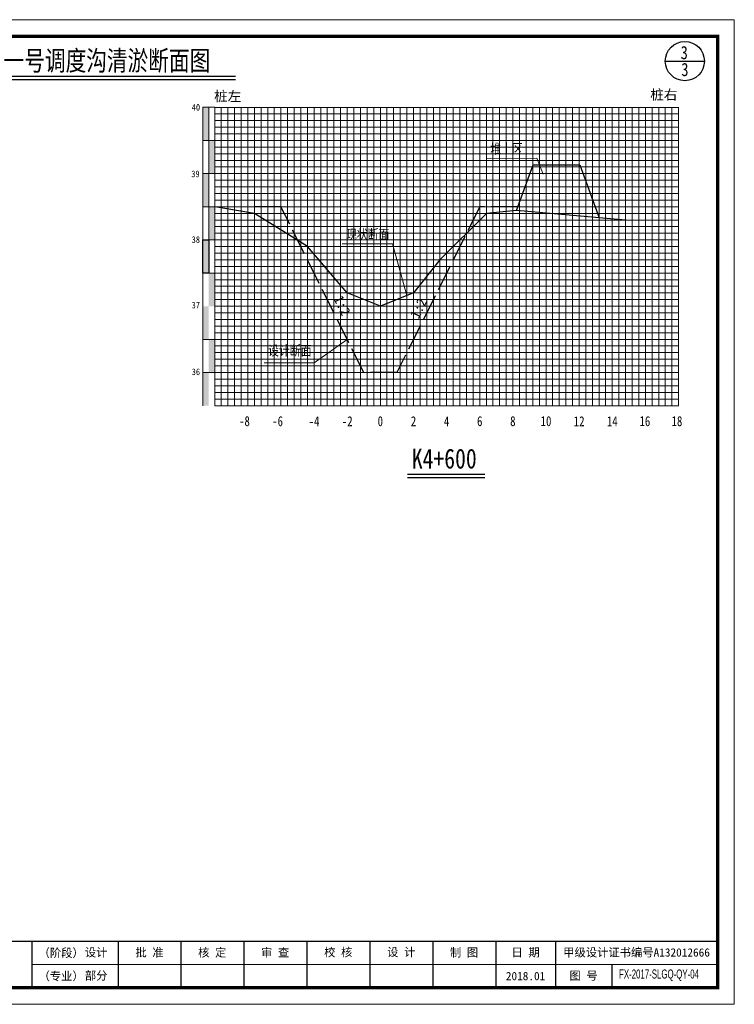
# Model space of a CAD drawing. Header units: millimetres. Extents: x -1851 to 142262423, y -629789 to 22327943.
# Tile 19 of 69: x 19218 to 19434, y 3403 to 3700. Entities that reach past the tile are written whole.
import ezdxf
from ezdxf.enums import TextEntityAlignment as Align

# ---------------------------------------------------------------- set-up
doc = ezdxf.new("R2010")
doc.units = ezdxf.units.MM
doc.linetypes.add('4415', pattern=[5, 4, -1])
for name, color, linetype, lineweight in [('2', 61, 'Continuous', 30), ('3', 8, 'Continuous', 5), ('dmx', 7, 'Continuous', 15), ('文字', 7, 'Continuous', 15)]:
    doc.layers.add(name, color=color, linetype=linetype, lineweight=lineweight)
for name, color, linetype in [('DIMTEX', 7, 'Continuous'), ('断面', 7, 'Continuous'), ('说明文字', 7, 'Continuous')]:
    doc.layers.add(name, color=color, linetype=linetype)
doc.styles.add('-仿宋_GB2312', font='FangSong_GB2312.ttf')
doc.styles.add('FSDB', font='tssdeng.shx', dxfattribs={"width": 0.7, "bigfont": 'hztxt.shx'})
doc.styles.add('LYJFS', font='times.ttf', dxfattribs={"width": 0.7})
doc.styles.add('STYLE2', font='txt', dxfattribs={"width": 0.8})
doc.styles.add('仿宋', font='FangSong_GB2312.ttf')
doc.styles.add('仿宋体', font='FangSong_GB2312.ttf', dxfattribs={"width": 0.8})
doc.styles.add('宋体', font='txt', dxfattribs={"height": 3.5})
doc.styles.add('等线体', font='simhei.ttf')

# ---------------------------------------------------------------- blocks, each defined once
blk = doc.blocks.new('tk')
at = {"lineweight": 0}
for p, q in [((6838.597780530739, 1139.229571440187), (7258.597780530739, 1139.229571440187)), ((7258.597780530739, 1139.229571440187), (7258.597780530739, 842.2295714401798)), ((7253.597780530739, 854.2295714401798), (7046.597780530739, 854.2295714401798)), ((7258.597780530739, 842.2295714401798), (6838.597780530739, 842.2295714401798))]:
    blk.add_line(p, q, dxfattribs=at)
for p, q in [((7046.597780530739, 861.2295714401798), (7046.597780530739, 847.2295714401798)), ((7072.597780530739, 861.2295714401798), (7072.597780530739, 847.2295714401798)), ((7091.597780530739, 861.2295714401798), (7091.597780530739, 847.2295714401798)), ((7110.597780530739, 861.2295714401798), (7110.597780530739, 847.2295714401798)), ((7129.597780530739, 861.2295714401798), (7129.597780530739, 847.2295714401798)), ((7148.597780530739, 861.2295714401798), (7148.597780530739, 847.2295714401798)), ((7167.597780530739, 861.2295714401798), (7167.597780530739, 847.2295714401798)), ((7186.597780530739, 861.2295714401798), (7186.597780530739, 847.2295714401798)), ((7204.597780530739, 861.2295714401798), (7204.597780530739, 847.2295714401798)), ((7221.597780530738, 854.2295714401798), (7221.597780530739, 847.2295714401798))]:
    blk.add_line(p, q)
at = {"lineweight": 0, "const_width": 1}
blk.add_lwpolyline([(6863.597780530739, 1134.229571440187), (7253.597780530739, 1134.229571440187), (7253.597780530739, 847.2295714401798), (6863.597780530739, 847.2295714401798)], close=True, dxfattribs=at)
at = {"lineweight": 0, "const_width": 0.4}
blk.add_lwpolyline([(7253.597780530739, 861.2295714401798), (6863.597780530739, 861.2295714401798)], dxfattribs=at)
at = {"style": 'LYJFS'}
for s, p in [('（阶段）', (7055.431710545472, 857.7295714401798)), ('（专业）', (7055.431710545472, 850.7295714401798))]:
    blk.add_text(s, height=2.5, dxfattribs=at).set_placement(p, align=Align.MIDDLE_CENTER)
at = {"style": '仿宋'}
blk.add_text('2018.01', height=2.5, dxfattribs=at).set_placement((7195.597780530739, 850.7295714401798), align=Align.MIDDLE)
at = {"char_height": 2.5, "attachment_point": 5, "style": '宋体'}
for s, insert in [('设计', (7065.999934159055, 857.7295714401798)), ('批 准', (7082.097780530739, 857.7295714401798)), ('核 定', (7101.035280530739, 857.701793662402)), ('审 查', (7120.028336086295, 857.702857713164)), ('校 核', (7139.063058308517, 857.7728530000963)), ('设 计', (7158.070002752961, 857.8229020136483)), ('制 图', (7177.014447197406, 857.7074956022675)), ('日 期', (7195.597780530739, 857.7295714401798)), ('甲级设计证书编号A132012666', (7229.097780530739, 857.7295714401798)), ('部分', (7065.999934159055, 850.7295714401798)), ('图 号', (7213.097780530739, 850.7295714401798))]:
    blk.add_mtext(s, dxfattribs=dict(at, insert=insert))

msp = doc.modelspace()

# ---------------------------------------------------------------- hatches: boundary and pattern name
at = {"linetype": 'Continuous'}
for points in [[(19273.47326811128, 3673.718735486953), (19275.27326811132, 3673.718735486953), (19275.27326811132, 3663.718735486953), (19273.47326811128, 3663.718735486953)], [(19275.27326811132, 3663.718735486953), (19277.07326811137, 3663.718735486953), (19277.07326811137, 3653.718735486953), (19275.27326811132, 3653.718735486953)], [(19273.47326811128, 3653.718735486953), (19275.27326811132, 3653.718735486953), (19275.27326811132, 3643.718735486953), (19273.47326811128, 3643.718735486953)], [(19275.27326811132, 3643.718735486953), (19277.07326811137, 3643.718735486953), (19277.07326811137, 3633.718735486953), (19275.27326811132, 3633.718735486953)], [(19273.47326811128, 3633.718735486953), (19275.27326811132, 3633.718735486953), (19275.27326811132, 3623.718735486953), (19273.47326811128, 3623.718735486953)], [(19275.27326811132, 3623.718735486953), (19277.07326811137, 3623.718735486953), (19277.07326811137, 3613.718735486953), (19275.27326811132, 3613.718735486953)], [(19273.47326811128, 3613.718735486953), (19275.27326811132, 3613.718735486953), (19275.27326811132, 3603.718735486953), (19273.47326811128, 3603.718735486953)], [(19275.27962886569, 3603.743460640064), (19277.07962886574, 3603.743460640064), (19277.07962886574, 3593.743460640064), (19275.27962886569, 3593.743460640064)], [(19273.47326811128, 3593.714671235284), (19275.27326811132, 3593.714671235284), (19275.27326811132, 3583.714671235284), (19273.47326811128, 3583.714671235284)]]:
    msp.add_hatch(color=7, dxfattribs=at).paths.add_polyline_path(points)

# ---------------------------------------------------------------- linework, layer by layer
at = {"linetype": 'Continuous', "lineweight": 20, "flags": 128}
for points in [[(19376.19673376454, 3653.518735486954), (19374.25729769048, 3658.339876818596), (19359.10590800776, 3658.313564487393)], [(19335.07326811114, 3616.918735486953), (19330.72016779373, 3632.539876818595), (19315.56877811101, 3632.513564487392)], [(19317.07326811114, 3603.718735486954), (19307.14280556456, 3596.658900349), (19291.99141588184, 3596.632588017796)]]:
    msp.add_lwpolyline(points, dxfattribs=at)
at = {"color": 1, "linetype": '4415', "lineweight": 30, "ltscale": 2}
msp.add_lwpolyline([(19368.55448211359, 3643.718735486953), (19357.07326811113, 3643.718735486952), (19332.07326811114, 3593.718735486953), (19322.07326811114, 3593.718735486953), (19297.07326811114, 3643.718735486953), (19287.07326811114, 3643.718735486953)], dxfattribs=at)
at = {"linetype": 'Continuous', "flags": 128}
msp.add_lwpolyline([(19273.47326811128, 3633.718735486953), (19275.27326811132, 3633.718735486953), (19275.27326811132, 3623.718735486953), (19273.47326811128, 3623.718735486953)], close=True, dxfattribs=at)
at = {"layer": '2', "color": 7, "lineweight": 15}
for points in [[(19277.07326811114, 3673.65263497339), (19417.07326811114, 3673.65263497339)], [(19287.07326811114, 3673.718735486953), (19287.07326811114, 3583.718735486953)], [(19297.07326811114, 3673.718735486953), (19297.07326811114, 3583.718735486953)], [(19307.07326811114, 3673.718735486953), (19307.07326811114, 3583.718735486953)], [(19317.07326811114, 3673.718735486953), (19317.07326811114, 3583.718735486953)], [(19337.07326811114, 3673.718735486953), (19337.07326811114, 3583.718735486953)], [(19347.07326811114, 3673.718735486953), (19347.07326811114, 3583.718735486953)], [(19357.07326811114, 3673.718735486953), (19357.07326811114, 3583.718735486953)], [(19367.07326811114, 3673.718735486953), (19367.07326811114, 3583.718735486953)], [(19377.07326811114, 3673.718735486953), (19377.07326811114, 3583.718735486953)], [(19387.07326811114, 3673.718735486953), (19387.07326811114, 3583.718735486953)], [(19397.07326811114, 3673.718735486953), (19397.07326811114, 3583.718735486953)], [(19407.07326811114, 3673.718735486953), (19407.07326811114, 3583.718735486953)], [(19417.07326811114, 3673.718735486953), (19417.07326811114, 3583.718735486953)], [(19277.07326811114, 3663.718735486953), (19417.07326811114, 3663.718735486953)], [(19277.07326811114, 3653.718735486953), (19417.07326811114, 3653.718735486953)], [(19277.07326811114, 3643.718735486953), (19417.07326811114, 3643.718735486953)], [(19277.07326811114, 3633.718735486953), (19417.07326811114, 3633.718735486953)], [(19277.07326811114, 3613.718735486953), (19417.07326811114, 3613.718735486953)], [(19277.07326811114, 3583.718735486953), (19417.07326811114, 3583.718735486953)]]:
    msp.add_lwpolyline(points, dxfattribs=at)
at = {"layer": '2', "color": 3, "lineweight": 15}
msp.add_lwpolyline([(19327.07326811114, 3673.718735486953), (19327.07326811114, 3583.718735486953)], dxfattribs=at)
at = {"layer": '2', "color": 7, "lineweight": 15, "flags": 128}
msp.add_lwpolyline([(19277.07326811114, 3623.718735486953), (19417.07326811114, 3623.718735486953)], dxfattribs=at)
at = {"layer": '2', "color": 0, "lineweight": 15}
for points in [[(19277.07326811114, 3603.718735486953), (19417.07326811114, 3603.718735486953)], [(19277.07326811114, 3593.718735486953), (19417.07326811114, 3593.718735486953)]]:
    msp.add_lwpolyline(points, dxfattribs=at)
at = {"layer": '3', "lineweight": 5}
for points in [[(19277.07326811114, 3671.718735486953), (19417.07326811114, 3671.718735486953)], [(19279.07326811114, 3673.718735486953), (19279.07326811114, 3583.718735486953)], [(19281.07326811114, 3673.718735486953), (19281.07326811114, 3583.718735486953)], [(19283.07326811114, 3673.718735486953), (19283.07326811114, 3583.718735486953)], [(19285.07326811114, 3673.718735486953), (19285.07326811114, 3583.718735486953)], [(19289.07326811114, 3673.718735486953), (19289.07326811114, 3583.718735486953)], [(19291.07326811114, 3673.718735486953), (19291.07326811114, 3583.718735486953)], [(19293.07326811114, 3673.718735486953), (19293.07326811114, 3583.718735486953)], [(19295.07326811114, 3673.718735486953), (19295.07326811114, 3583.718735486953)], [(19299.07326811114, 3673.718735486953), (19299.07326811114, 3583.718735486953)], [(19301.07326811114, 3673.718735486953), (19301.07326811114, 3583.718735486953)], [(19303.07326811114, 3673.718735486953), (19303.07326811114, 3583.718735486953)], [(19305.07326811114, 3673.718735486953), (19305.07326811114, 3583.718735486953)], [(19309.07326811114, 3673.718735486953), (19309.07326811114, 3583.718735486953)], [(19311.07326811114, 3673.718735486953), (19311.07326811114, 3583.718735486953)], [(19313.07326811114, 3673.718735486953), (19313.07326811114, 3583.718735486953)], [(19315.07326811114, 3673.718735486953), (19315.07326811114, 3583.718735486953)], [(19319.07326811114, 3673.718735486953), (19319.07326811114, 3583.718735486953)], [(19321.07326811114, 3673.718735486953), (19321.07326811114, 3583.718735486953)], [(19323.07326811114, 3673.718735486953), (19323.07326811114, 3583.718735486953)], [(19325.07326811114, 3673.718735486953), (19325.07326811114, 3583.718735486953)], [(19329.07326811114, 3673.718735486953), (19329.07326811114, 3583.718735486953)], [(19331.07326811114, 3673.718735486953), (19331.07326811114, 3583.718735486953)], [(19333.07326811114, 3673.718735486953), (19333.07326811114, 3583.718735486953)], [(19335.07326811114, 3673.718735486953), (19335.07326811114, 3583.718735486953)], [(19339.07326811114, 3673.718735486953), (19339.07326811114, 3583.718735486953)], [(19341.07326811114, 3673.718735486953), (19341.07326811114, 3583.718735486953)], [(19343.07326811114, 3673.718735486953), (19343.07326811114, 3583.718735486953)], [(19345.07326811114, 3673.718735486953), (19345.07326811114, 3583.718735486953)], [(19349.07326811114, 3673.718735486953), (19349.07326811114, 3583.718735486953)], [(19351.07326811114, 3673.718735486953), (19351.07326811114, 3583.718735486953)], [(19353.07326811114, 3673.718735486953), (19353.07326811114, 3583.718735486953)], [(19355.07326811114, 3673.718735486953), (19355.07326811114, 3583.718735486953)], [(19359.07326811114, 3673.718735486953), (19359.07326811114, 3583.718735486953)], [(19361.07326811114, 3673.718735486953), (19361.07326811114, 3583.718735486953)], [(19363.07326811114, 3673.718735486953), (19363.07326811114, 3583.718735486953)], [(19365.07326811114, 3673.718735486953), (19365.07326811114, 3583.718735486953)], [(19369.07326811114, 3673.718735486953), (19369.07326811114, 3583.718735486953)], [(19371.07326811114, 3673.718735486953), (19371.07326811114, 3583.718735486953)], [(19373.07326811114, 3673.718735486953), (19373.07326811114, 3583.718735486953)], [(19375.07326811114, 3673.718735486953), (19375.07326811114, 3583.718735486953)], [(19379.07326811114, 3673.718735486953), (19379.07326811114, 3583.718735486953)], [(19381.07326811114, 3673.718735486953), (19381.07326811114, 3583.718735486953)], [(19383.07326811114, 3673.718735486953), (19383.07326811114, 3583.718735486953)], [(19385.07326811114, 3673.718735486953), (19385.07326811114, 3583.718735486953)], [(19389.07326811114, 3673.718735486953), (19389.07326811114, 3583.718735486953)], [(19391.07326811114, 3673.718735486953), (19391.07326811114, 3583.718735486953)], [(19393.07326811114, 3673.718735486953), (19393.07326811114, 3583.718735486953)], [(19395.07326811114, 3673.718735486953), (19395.07326811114, 3583.718735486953)], [(19399.07326811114, 3673.718735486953), (19399.07326811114, 3583.718735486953)], [(19401.07326811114, 3673.718735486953), (19401.07326811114, 3583.718735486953)], [(19403.07326811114, 3673.718735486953), (19403.07326811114, 3583.718735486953)], [(19405.07326811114, 3673.718735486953), (19405.07326811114, 3583.718735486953)], [(19409.07326811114, 3673.718735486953), (19409.07326811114, 3583.718735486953)], [(19411.07326811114, 3673.718735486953), (19411.07326811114, 3583.718735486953)], [(19413.07326811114, 3673.718735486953), (19413.07326811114, 3583.718735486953)], [(19415.07326811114, 3673.718735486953), (19415.07326811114, 3583.718735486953)], [(19277.07326811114, 3669.718735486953), (19417.07326811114, 3669.718735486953)], [(19277.07326811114, 3667.718735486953), (19417.07326811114, 3667.718735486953)], [(19277.07326811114, 3665.718735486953), (19417.07326811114, 3665.718735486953)], [(19277.07326811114, 3661.718735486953), (19417.07326811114, 3661.718735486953)], [(19277.07326811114, 3659.718735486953), (19417.07326811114, 3659.718735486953)], [(19277.07326811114, 3657.718735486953), (19417.07326811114, 3657.718735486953)], [(19277.07326811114, 3655.718735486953), (19417.07326811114, 3655.718735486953)], [(19277.07326811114, 3651.718735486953), (19417.07326811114, 3651.718735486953)], [(19277.07326811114, 3649.718735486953), (19417.07326811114, 3649.718735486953)], [(19277.07326811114, 3647.718735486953), (19417.07326811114, 3647.718735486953)], [(19277.07326811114, 3645.718735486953), (19417.07326811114, 3645.718735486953)], [(19277.07326811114, 3641.718735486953), (19417.07326811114, 3641.718735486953)], [(19277.07326811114, 3639.718735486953), (19417.07326811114, 3639.718735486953)], [(19277.07326811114, 3637.718735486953), (19417.07326811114, 3637.718735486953)], [(19277.07326811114, 3635.718735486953), (19417.07326811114, 3635.718735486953)], [(19277.07326811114, 3631.718735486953), (19417.07326811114, 3631.718735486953)], [(19277.07326811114, 3629.718735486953), (19417.07326811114, 3629.718735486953)], [(19277.07326811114, 3627.718735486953), (19417.07326811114, 3627.718735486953)], [(19277.07326811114, 3625.718735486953), (19417.07326811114, 3625.718735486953)], [(19277.07326811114, 3621.718735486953), (19417.07326811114, 3621.718735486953)], [(19277.07326811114, 3619.718735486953), (19417.07326811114, 3619.718735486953)], [(19277.07326811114, 3617.718735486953), (19417.07326811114, 3617.718735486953)], [(19277.07326811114, 3615.718735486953), (19417.07326811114, 3615.718735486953)], [(19277.07326811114, 3611.718735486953), (19417.07326811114, 3611.718735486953)], [(19277.07326811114, 3609.718735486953), (19417.07326811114, 3609.718735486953)], [(19277.07326811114, 3607.718735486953), (19417.07326811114, 3607.718735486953)], [(19277.07326811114, 3605.718735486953), (19417.07326811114, 3605.718735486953)], [(19277.07326811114, 3601.718735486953), (19417.07326811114, 3601.718735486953)], [(19277.07326811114, 3599.718735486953), (19417.07326811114, 3599.718735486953)], [(19277.07326811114, 3597.718735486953), (19417.07326811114, 3597.718735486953)], [(19277.07326811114, 3595.718735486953), (19417.07326811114, 3595.718735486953)], [(19277.07326811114, 3591.718735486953), (19417.07326811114, 3591.718735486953)], [(19277.07326811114, 3589.718735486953), (19417.07326811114, 3589.718735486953)], [(19277.07326811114, 3587.718735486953), (19417.07326811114, 3587.718735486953)], [(19277.07326811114, 3585.718735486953), (19417.07326811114, 3585.718735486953)]]:
    msp.add_lwpolyline(points, dxfattribs=at)
at = {"layer": '3', "color": 0, "lineweight": 5}
for points in [[(19273.47326811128, 3603.718735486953), (19417.07326811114, 3603.718735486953)], [(19273.47326811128, 3593.718735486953), (19417.07326811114, 3593.718735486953)]]:
    msp.add_lwpolyline(points, dxfattribs=at)
at = {"layer": 'DIMTEX', "color": 1, "linetype": 'Continuous'}
for p, q in [((19212.11394399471, 3683.068968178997), (19283.381562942, 3683.068968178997)), ((19335.31999300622, 3563.026405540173), (19358.64458649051, 3563.026405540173))]:
    msp.add_line(p, q, dxfattribs=at)
at = {"layer": 'DIMTEX', "linetype": 'Continuous'}
for p, q in [((19212.09345220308, 3682.106573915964), (19283.381562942, 3682.106573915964)), ((19335.29950121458, 3562.06401127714), (19358.64458649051, 3562.064011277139))]:
    msp.add_line(p, q, dxfattribs=at)
at = {"layer": 'dmx', "linetype": 'Continuous', "lineweight": 30, "flags": 128}
for points in [[(19368.12436828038, 3642.557218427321), (19373.23455658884, 3656.357218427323), (19387.23455658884, 3656.357218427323), (19393.07326811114, 3640.407919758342)], [(19401.07326811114, 3639.718735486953), (19368.12436828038, 3642.557218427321), (19359.07326811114, 3641.718735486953), (19345.07326811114, 3627.718735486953), (19337.07326811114, 3617.718735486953), (19327.07326811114, 3613.718735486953), (19327.07326811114, 3613.718735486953), (19317.07326811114, 3617.718735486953), (19305.07326811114, 3631.718735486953), (19289.07326811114, 3641.718735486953), (19277.07326811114, 3643.718735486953)]]:
    msp.add_lwpolyline(points, dxfattribs=at)
at = {"layer": '断面'}
msp.add_line((19413.06771934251, 3687.637972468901), (19424.87471335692, 3687.637972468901), dxfattribs=at)
at = {"layer": '断面', "color": 3, "lineweight": 15}
for points in [[(19277.07326811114, 3673.718735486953), (19273.47326811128, 3673.718735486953)], [(19273.47326811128, 3673.718735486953), (19273.47326811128, 3583.718735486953)], [(19275.27326811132, 3673.718735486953), (19275.27326811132, 3623.718735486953)], [(19277.07326811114, 3673.718735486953), (19277.07326811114, 3583.718735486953)], [(19277.07326811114, 3663.718735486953), (19273.47326811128, 3663.718735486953)], [(19277.07326811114, 3653.718735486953), (19273.47326811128, 3653.718735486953)], [(19277.07326811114, 3643.718735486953), (19273.47326811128, 3643.718735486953)], [(19277.07326811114, 3633.718735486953), (19273.47326811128, 3633.718735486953)], [(19273.47326811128, 3623.718735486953), (19277.07326811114, 3623.718735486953)]]:
    msp.add_lwpolyline(points, dxfattribs=at)
at = {"layer": '断面', "color": 7, "lineweight": 15}
msp.add_lwpolyline([(19277.07326811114, 3623.718735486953), (19417.07326811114, 3623.718735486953)], dxfattribs=at)
at = {"layer": '断面'}
msp.add_circle((19418.97121634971, 3687.637972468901), 5.903497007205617, dxfattribs=at)

# ---------------------------------------------------------------- block references
msp.add_blockref('tk', (12175.30713343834, 2560.916283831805), dxfattribs=at)

# ---------------------------------------------------------------- texts
at = {"style": '等线体'}
for s, p in [('桩左', (19276.90004881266, 3675.554185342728)), ('桩右', (19408.53484373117, 3676.012283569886))]:
    msp.add_text(s, height=3, dxfattribs=at).set_placement(p)
at = {"linetype": 'Continuous', "char_height": 3, "width": 37.93252298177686, "attachment_point": 1, "style": '仿宋体'}
for s, insert in [('堆土区', (19360.24476244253, 3662.688515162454)), ('现状断面', (19316.70763254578, 3636.888515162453)), ('设计断面', (19293.21546080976, 3601.86048386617))]:
    msp.add_mtext(s, dxfattribs=dict(at, insert=insert))
at = {"layer": 'DIMTEX', "linetype": 'Continuous', "style": 'STYLE2', "width": 0.8}
for s, height, p in [('3', 4.0002, (19417.69735865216, 3688.231151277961)), ('一号调度沟清淤断面图', 6, (19213.36015158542, 3684.794602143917)), ('3', 4.0002, (19417.89902911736, 3683.125997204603)), ('K4+600', 6, (19336.56620059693, 3564.752039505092))]:
    msp.add_text(s, height=height, dxfattribs=at).set_placement(p)
at = {"layer": '文字', "color": 7, "insert": (19399.12483178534, 3413.650869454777), "char_height": 2.725961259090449, "width": 10.916516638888, "attachment_point": 1, "line_spacing_factor": 0.5, "style": '-仿宋_GB2312'}
msp.add_mtext('{\\Fhztxt_e,hztxt|c134;\\W0.65;FX-2017-SLGQ-QY-04}', dxfattribs=at)
at = {"layer": '断面', "color": 7, "style": '等线体', "width": 0.8}
for s, p in [('40', (19270.17167098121, 3672.116648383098)), ('39', (19270.0200799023, 3652.029035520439)), ('38', (19270.13663106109, 3632.214633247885)), ('37', (19270.13663106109, 3612.458229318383)), ('36', (19270.17167098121, 3592.336013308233))]:
    msp.add_text(s, height=2, dxfattribs=at).set_placement(p, align=Align.BOTTOM_LEFT)
at = {"layer": '断面', "color": 7, "style": '仿宋体'}
for rotation, p in [(295.6448373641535, (19315.5415917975, 3613.93536402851)), (64.35516263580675, (19338.60494442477, 3613.07333926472))]:
    msp.add_text('1:2', height=3, rotation=rotation, dxfattribs=at).set_placement(p, align=Align.MIDDLE)
at = {"layer": '断面', "color": 7, "style": '等线体', "width": 0.8}
for s, p in [('-8', (19286.06316452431, 3579.025929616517)), ('-6', (19296.06316452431, 3579.025929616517)), ('-4', (19307.07326811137, 3579.025929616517)), ('-2', (19317.07326811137, 3579.025929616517)), ('0', (19327.07326811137, 3579.025929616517)), ('2', (19337.07326811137, 3579.025929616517)), ('4', (19347.07326811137, 3579.025929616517)), ('6', (19357.07326811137, 3579.025929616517)), ('8', (19367.07326811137, 3579.025929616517)), ('10', (19377.07326811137, 3579.025929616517)), ('12', (19387.07326811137, 3579.025929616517)), ('14', (19397.07326811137, 3579.025929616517)), ('16', (19406.91291946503, 3579.025929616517)), ('18', (19416.58858161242, 3579.025929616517))]:
    msp.add_text(s, height=3, dxfattribs=at).set_placement(p, align=Align.MIDDLE)
at = {"layer": '说明文字', "style": 'FSDB', "width": 0.7}
msp.add_text('    说明：1、图中高程以米计,其余尺寸单位以厘米计；2、本图比例：纵比：1:50，横比：1:200 ', height=4.48, dxfattribs=at).set_placement((19049.03117996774, 3424.908712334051))

doc.saveas('drawing.dxf')
